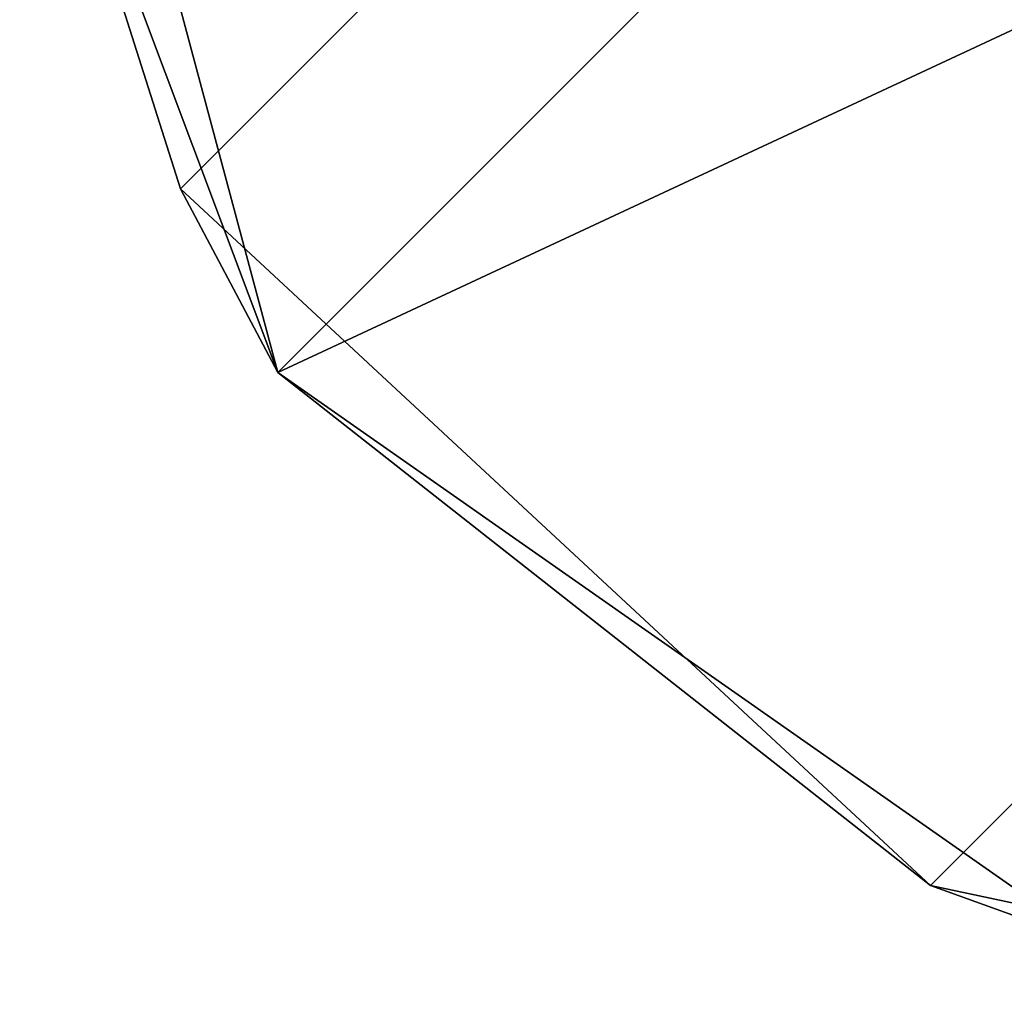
# Model space of a CAD drawing. Header units: inches. Extents: x 0 to 44.3, y -37.9 to 0.3.
# Tile 180 of 256: x 24.5336 to 24.5673, y -37.8261 to -37.7928. Entities that reach past the tile are written whole.
import ezdxf

# ---------------------------------------------------------------- set-up
doc = ezdxf.new("R2010")
doc.units = ezdxf.units.IN
doc.header["$LTSCALE"] = 0.03937
doc.header["$MEASUREMENT"] = 0
doc.layers.add('A-FURN-3-ST-SEAM', color=250, linetype='Continuous')

msp = doc.modelspace()

# ---------------------------------------------------------------- meshes
at = {"layer": 'A-FURN-3-ST-SEAM'}
mesh = msp.add_polyface(dxfattribs=at)
corners = [(24.548043, -37.740815, 32.5), (24.548043, -37.740815, 5.25), (24.53498, -37.763867, 32.5), (24.533589, -37.771813, 5.25), (24.533726, -37.781655, 32.5), (24.542441, -37.804849, 5.25), (24.539097, -37.798558, 32.5), (24.564815, -37.822437, 32.5), (24.588814, -37.798438, 32.670622), (24.563166, -37.774489, 32.67112), (24.656632, -37.730619, 32.814635), (24.631183, -37.706473, 32.815552), (24.615372, -37.814537, 32.5), (24.599797, -37.823246, 32.5), (24.604529, -37.821486, 5.25), (24.582197, -37.826131, 32.5), (24.570458, -37.824467, 5.25), (24.597785, -37.728698, 32.5), (24.613707, -37.73642, 32.5), (24.612077, -37.735213, 5.25), (24.579041, -37.726361, 5.25), (24.580075, -37.72691, 32.5), (24.599857, -37.707128, 32.640643), (24.616961, -37.709522, 32.636335), (24.569574, -37.719284, 32.653073), (24.641563, -37.652178, 32.770019), (24.583361, -37.71038, 32.646427), (24.562765, -37.730976, 32.5), (24.622613, -37.676234, 32.800296), (24.630636, -37.658222, 32.782585), (24.557885, -37.740962, 32.662846), (24.605675, -37.802653, 32.666918), (24.622495, -37.800548, 32.661375), (24.557356, -37.758025, 32.667999), (24.624132, -37.691249, 32.809798), (24.631695, -37.763229, 5.25), (24.628714, -37.797301, 5.25)]
mesh.append_faces([[corners[k] for k in face] for face in [(0, 1, 2), (2, 1, 3), (2, 3, 4), (4, 3, 5), (4, 5, 6), (6, 5, 7), (6, 7, 8, 9), (9, 8, 10, 11), (12, 13, 14), (14, 13, 15), (14, 15, 16), (16, 15, 7), (16, 7, 5), (17, 18, 19), (19, 20, 17), (17, 20, 21), (17, 21, 22, 23), (24, 25, 26), (24, 26, 0), (0, 26, 27), (0, 27, 1), (1, 27, 20), (20, 27, 21), (28, 29, 30), (30, 29, 24), (30, 24, 2), (2, 24, 0), (22, 21, 27, 26), (8, 7, 15, 31), (31, 15, 13, 32), (30, 2, 4, 33), (33, 4, 6, 9), (33, 9, 11, 34), (30, 33, 34, 28)]])
mesh.append_faces([[corners[k] for k in face] for face in [(16, 36, 14)]], dxfattribs={"vtx0": -1})
mesh.append_faces([[corners[k] for k in face] for face in [(3, 19, 5), (5, 35, 16)]], dxfattribs={"vtx0": -1, "vtx1": -1})
mesh.append_faces([[corners[k] for k in face] for face in [(3, 20, 19), (5, 19, 35), (16, 35, 36)]], dxfattribs={"vtx0": -1, "vtx2": -1})
mesh.append_faces([[corners[k] for k in face] for face in [(1, 20, 3)]], dxfattribs={"vtx1": -1})

doc.saveas('drawing.dxf')
